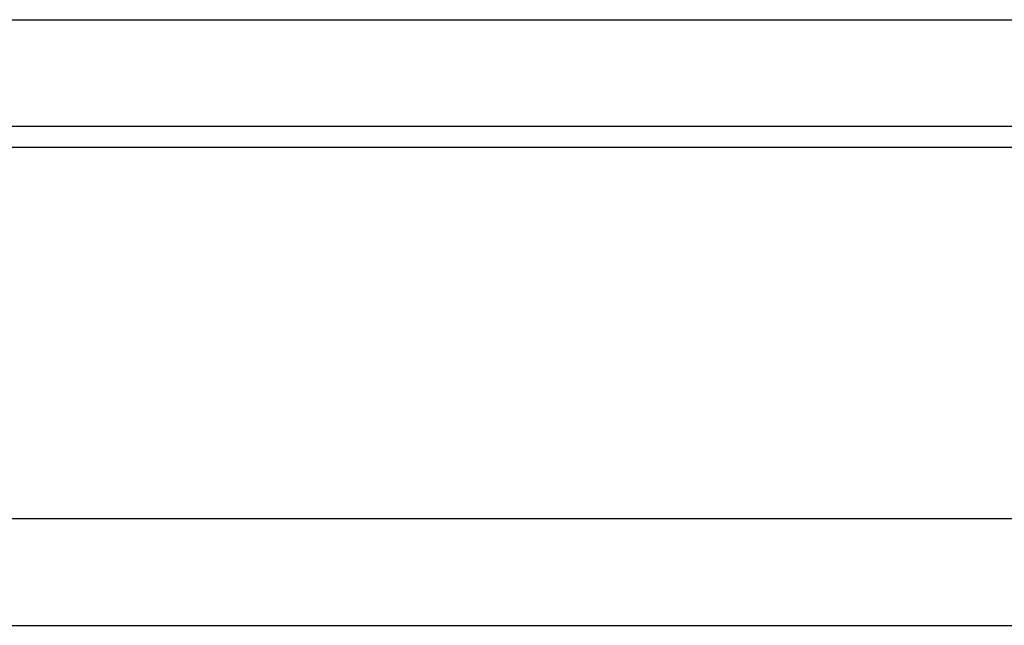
# Model space of a CAD drawing. Header units: millimetres. Extents: x 450 to 829, y 342 to 460.
# Tile 45 of 53: x 724.38 to 738.2, y 362.05 to 370.55. Entities that reach past the tile are written whole.
import ezdxf

# ---------------------------------------------------------------- set-up
doc = ezdxf.new("R2010")
doc.units = ezdxf.units.MM
doc.layers.add('OUT', color=3, linetype='CONTINUOUS')

msp = doc.modelspace()

# ---------------------------------------------------------------- linework, layer by layer
at = {"layer": 'OUT', "color": 0, "ltscale": 0.2}
for p, q in [((671.877, 370.547), (741.177, 370.547)), ((741.177, 369.047), (671.877, 369.047)), ((626.241, 368.757), (829.027, 368.757)), ((627.45, 363.547), (829.027, 363.547)), ((584.027, 362.047), (829.027, 362.047))]:
    msp.add_line(p, q, dxfattribs=at)

doc.saveas('drawing.dxf')
